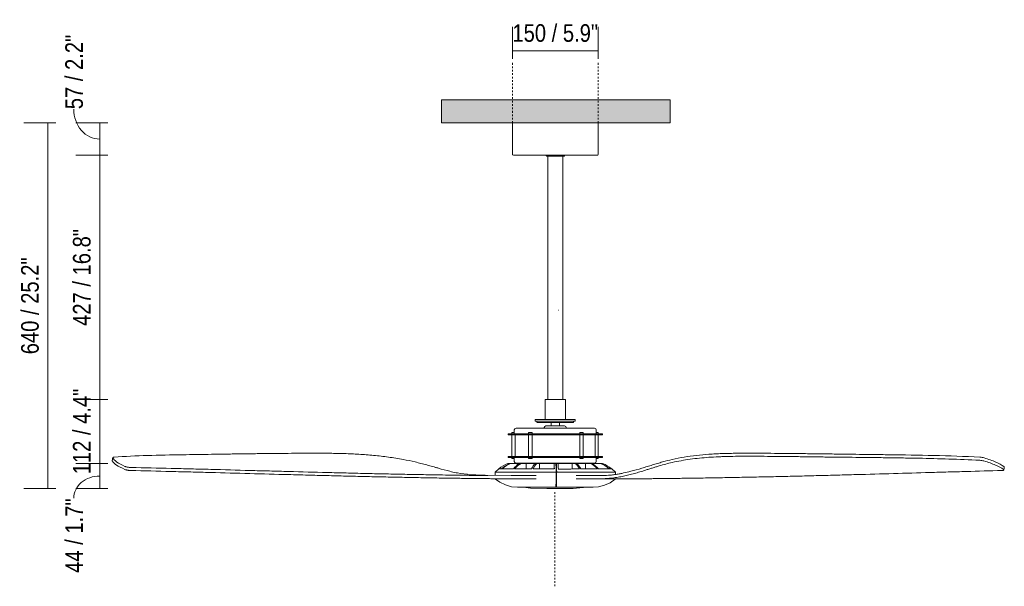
# Model space of a CAD drawing. Header units: millimetres. Extents: x 5657 to 11490, y -3219 to 7544.
# Tile 2 of 3: x 5657 to 7380, y 1189 to 2181. Entities that reach past the tile are written whole.
import ezdxf

# ---------------------------------------------------------------- set-up
doc = ezdxf.new("R2010")
doc.units = ezdxf.units.MM
doc.linetypes.add('Dash', pattern=[6, 3, -3])
doc.layers.add('A-ANNO-DIMS', color=7, linetype='Dash', lineweight=9, true_color=0xd2d2d2)
for name, color, linetype, lineweight in [('A-ANNO-DIMS-14', 7, 'Continuous', 9), ('A-CLNG', 7, 'Continuous', 9), ('E-LITE-EQPM', 7, 'Continuous', 20)]:
    doc.layers.add(name, color=color, linetype=linetype, lineweight=lineweight)
doc.styles.add('Arial Narrow', font='ARIALN.TTF', dxfattribs={"height": 30.8})
doc.dimstyles.new('FARO_-_2_2mm_Arial_Narrow_mm_Inch_Left', dxfattribs={"dimscale": 304.8, "dimtxt": 31.521674, "dimasz": 0, "dimexe": 0.137795, "dimexo": 0.0625, "dimgap": 0.022966, "dimtad": 1, "dimdec": 0, "dimzin": 0, "dimdsep": 46, "dimtxsty": 'Arial Narrow', "dimblk1": 'NONE', "dimblk2": 'NONE', "dimsah": 1, "dimcen": 0.09, "dimadec": 0, "dimazin": 0, "dimtfac": 1, "dimtdec": 4, "dimtix": 1, "dimtmove": 0, "dimatfit": 3, "dimfxl": 0.045932, "dimfxlon": 1, "dimtvp": 1, "dimtolj": 1, "dimtzin": 0, "dimarcsym": 2})
doc.dimstyles.new('FARO_-_2_2mm_Arial_Narrow_mm_Inch_Left_1', dxfattribs={"dimscale": 304.8, "dimtxt": 31.521674, "dimasz": 0, "dimexe": 0.137795, "dimexo": 0.0625, "dimgap": 0.022966, "dimtad": 1, "dimdec": 0, "dimzin": 0, "dimdsep": 46, "dimtxsty": 'Arial Narrow', "dimblk1": 'NONE', "dimblk2": 'NONE', "dimsah": 1, "dimcen": 0.09, "dimadec": 0, "dimazin": 0, "dimtfac": 1, "dimtdec": 4, "dimtix": 1, "dimtmove": 1, "dimatfit": 3, "dimfxl": 0.045932, "dimfxlon": 1, "dimtvp": 1, "dimtolj": 1, "dimtzin": 0, "dimarcsym": 2})

# ---------------------------------------------------------------- blocks, each defined once
blk = doc.blocks.new('33430 - 33430 JUST FAN Matt black_wood ceiling fan 178cm-495361-Alzado_PDF')
at = {"layer": 'E-LITE-EQPM'}
for p, q in [((6519, 2000), (6519, 1945.4)), ((6669.2, 1945.4), (6669.2, 2000)), ((6579.4, 1941.7), (6577.5, 1943.5)), ((6579.4, 1942), (6579.4, 1941.7)), ((6579.4, 1941.7), (6594.4, 1941.7)), ((6594.4, 1941.7), (6579.4, 1941.7)), ((6580.9, 1941.7), (6580.9, 1516)), ((6594.4, 1941.7), (6608.9, 1941.7)), ((6608.9, 1941.7), (6594.4, 1941.7)), ((6607.4, 1516), (6607.4, 1941.7)), ((6608.9, 1941.7), (6608.9, 1941.9)), ((6576.4, 1516), (6576.4, 1481)), ((6576.4, 1516), (6594.4, 1516)), ((6594.4, 1516), (6611.9, 1516)), ((6611.9, 1481), (6611.9, 1516)), ((6559.1, 1481), (6559.1, 1478)), ((6559.1, 1481), (6594.8, 1481)), ((6559.1, 1478), (6594.8, 1478)), ((6562.1, 1478), (6562.1, 1476)), ((6562.2, 1476), (6594.7, 1476)), ((6574.8, 1466.8), (6574.8, 1465.7)), ((6586.7, 1476), (6586.7, 1469.7)), ((6594.7, 1476), (6626.1, 1476)), ((6594.8, 1481), (6629.1, 1481)), ((6594.8, 1478), (6629.1, 1478)), ((6601.5, 1469.7), (6601.5, 1476)), ((6613.4, 1465.7), (6613.4, 1466.8)), ((6626.1, 1476), (6626.1, 1478)), ((6629.1, 1478), (6629.1, 1481)), ((6511.6, 1455.7), (6511.6, 1453.9)), ((6511.6, 1455.7), (6595.6, 1455.7)), ((6511.6, 1453.9), (6595.6, 1453.9)), ((6518.1, 1458.5), (6518.1, 1455.7)), ((6518.1, 1458.5), (6522.4, 1458.5)), ((6518.1, 1453.9), (6518.1, 1416.5)), ((6522.3, 1462.7), (6522.3, 1455.7)), ((6524.2, 1453.9), (6524.2, 1416.5)), ((6547.4, 1458.5), (6547.4, 1455.7)), ((6547.4, 1458.5), (6553.4, 1458.5)), ((6547.4, 1453.9), (6547.4, 1416.5)), ((6553.4, 1455.7), (6553.4, 1458.5)), ((6553.4, 1416.5), (6553.4, 1453.9)), ((6595.6, 1455.7), (6676.6, 1455.7)), ((6595.6, 1453.9), (6676.6, 1453.9)), ((6637, 1458.5), (6637, 1455.7)), ((6637, 1458.5), (6643, 1458.5)), ((6637, 1453.9), (6637, 1416.5)), ((6643, 1455.7), (6643, 1458.5)), ((6643, 1416.5), (6643, 1453.9)), ((6664, 1416.5), (6664, 1453.9)), ((6665.9, 1455.7), (6665.9, 1462.7)), ((6665.9, 1458.5), (6669.3, 1458.5)), ((6669.3, 1455.7), (6669.3, 1458.5)), ((6669.3, 1416.5), (6669.3, 1453.9)), ((6676.6, 1453.9), (6676.6, 1455.7)), ((6511.6, 1416.5), (6511.6, 1414.7)), ((6511.6, 1416.5), (6595.6, 1416.5)), ((6511.6, 1414.7), (6595.6, 1414.7)), ((6518.1, 1414.7), (6518.1, 1413)), ((6522.4, 1413), (6518.1, 1413)), ((6522.3, 1414.7), (6522.3, 1407.8)), ((6547.4, 1414.7), (6547.4, 1413)), ((6553.4, 1413), (6547.4, 1413)), ((6553.4, 1413), (6553.4, 1414.7)), ((6595.6, 1416.5), (6676.6, 1416.5)), ((6595.6, 1414.7), (6676.6, 1414.7)), ((6637, 1414.7), (6637, 1413)), ((6643, 1413), (6637, 1413)), ((6643, 1413), (6643, 1414.7)), ((6665.9, 1407.8), (6665.9, 1414.7)), ((6669.3, 1413), (6665.9, 1413)), ((6669.3, 1413), (6669.3, 1414.7)), ((6676.6, 1414.7), (6676.6, 1416.5)), ((6511.3, 1404.2), (6515.1, 1404.2)), ((6516, 1404.2), (6515.1, 1404.2)), ((6516, 1404.2), (6527.4, 1404.2)), ((6527.4, 1404.2), (6532.1, 1404.2)), ((6527.4, 1400.9), (6527.4, 1404.2)), ((6534.3, 1404.2), (6532.3, 1404.2)), ((6534.3, 1404.2), (6543.1, 1404.2)), ((6543.1, 1404.2), (6558.8, 1404.2)), ((6543.1, 1394.7), (6543.1, 1404.2)), ((6561.7, 1404.2), (6558.9, 1404.2)), ((6561.7, 1404.2), (6566.6, 1404.2)), ((6566.6, 1404.2), (6592, 1404.2)), ((6566.6, 1394.7), (6566.6, 1404.2)), ((6574.8, 1404.7), (6574.8, 1404.2)), ((6592, 1404.2), (6592.2, 1404.2)), ((6592, 1394.6), (6592, 1404.2)), ((6595.1, 1404.2), (6592.2, 1404.2)), ((6595.6, 1404.2), (6596.1, 1404.2)), ((6599.1, 1404.2), (6596.1, 1404.2)), ((6599.1, 1404.2), (6623.9, 1404.2)), ((6613.4, 1404.2), (6613.4, 1404.7)), ((6623.9, 1404.2), (6629.1, 1404.2)), ((6623.9, 1404.2), (6623.9, 1394.4)), ((6631.8, 1404.2), (6629.1, 1404.2)), ((6632, 1404.2), (6646.8, 1404.2)), ((6646.8, 1404.2), (6655.8, 1404.2)), ((6646.8, 1404.2), (6646.8, 1394.5)), ((6657.8, 1404.2), (6655.8, 1404.2)), ((6658, 1404.2), (6661.7, 1404.2)), ((6661.7, 1404.2), (6673.2, 1404.2)), ((6661.7, 1404.2), (6661.7, 1401.7)), ((6674.1, 1404.2), (6673.2, 1404.2)), ((6674.1, 1404.2), (6676.9, 1404.2)), ((6391.4, 1378.6), (6391, 1378.6)), ((6391.5, 1384), (6391.9, 1384)), ((6489.1, 1388.9), (6495.1, 1394.5)), ((6489.1, 1388.9), (6489.1, 1383)), ((6595.5, 1388.9), (6489.2, 1388.9)), ((6536.4, 1382.8), (6518.6, 1382.8)), ((6560.7, 1382.8), (6536.4, 1382.8)), ((6595.5, 1377.3), (6595.5, 1388.9)), ((6596.5, 1388.9), (6596.5, 1377.3)), ((6699.2, 1388.9), (6596.5, 1388.9)), ((6655.8, 1382.8), (6630.9, 1382.8)), ((6673.5, 1382.8), (6655.8, 1382.8)), ((6693.1, 1394.7), (6699.3, 1388.9)), ((6699.3, 1384.8), (6699.3, 1388.9)), ((6489.5, 1376.6), (6489.1, 1377.3)), ((6518.6, 1377.3), (6536.4, 1377.3)), ((6528.2, 1362.3), (6528.2, 1362.3)), ((6528.4, 1362.3), (6528.2, 1362.3)), ((6528.2, 1362.3), (6528.4, 1362.3)), ((6536.4, 1377.3), (6560.7, 1377.3)), ((6594.8, 1362.6), (6595.2, 1362.6)), ((6595.2, 1362.6), (6595.8, 1362.6)), ((6595.8, 1362.3), (6595.8, 1362.3)), ((6630.9, 1377.3), (6655.8, 1377.3)), ((6655.8, 1377.3), (6673.5, 1377.3)), ((6660.2, 1362.3), (6660.2, 1362.3)), ((6699.3, 1377.3), (6698.9, 1376.6)), ((6579.1, 1360), (6594.4, 1360)), ((6594.4, 1360), (6608.9, 1360))]:
    blk.add_line(p, q, dxfattribs=at)
at = {"layer": 'E-LITE-EQPM', "color": 251, "true_color": 0x636466}
blk.add_line((6519, 2000), (6669.2, 2000), dxfattribs=at)
at = {"layer": 'E-LITE-EQPM', "flags": 128}
for points in [[(6521, 1943.5), (6519.3, 1944.4), (6519, 1945.4)], [(6571.7, 1943.5), (6569.7, 1943.5), (6559, 1943.5), (6549.2, 1943.5), (6540.5, 1943.5), (6533.2, 1943.5), (6527.5, 1943.5), (6523.5, 1943.5), (6521.4, 1943.5), (6521, 1943.5)], [(6521, 1943.5), (6521.9, 1943.5), (6524.7, 1943.5), (6529.3, 1943.5), (6535.6, 1943.5), (6543.4, 1943.5), (6552.5, 1943.5), (6562.6, 1943.5), (6573.6, 1943.5), (6585.1, 1943.5), (6595.5, 1943.5)], [(6595.5, 1943.5), (6607.2, 1943.5), (6618.5, 1943.5), (6629.2, 1943.5), (6639.1, 1943.5), (6647.7, 1943.5), (6655, 1943.5), (6660.7, 1943.5), (6664.7, 1943.5), (6666.9, 1943.5), (6667.3, 1943.5)], [(6610.8, 1943.5), (6609.5, 1942.2), (6608.9, 1941.7)], [(6667.3, 1943.5), (6666.3, 1943.5), (6663.5, 1943.5), (6658.9, 1943.5), (6652.6, 1943.5), (6644.9, 1943.5), (6635.8, 1943.5), (6625.6, 1943.5), (6616.6, 1943.5)], [(6669.2, 1945.4), (6668.3, 1943.8), (6667.3, 1943.5)], [(6522.3, 1462.7), (6523.2, 1464.9), (6525.4, 1465.7)], [(6595.4, 1465.7), (6584, 1465.7), (6572.9, 1465.7), (6562.4, 1465.7), (6552.8, 1465.7), (6544.3, 1465.7), (6537.1, 1465.7), (6531.6, 1465.7), (6527.7, 1465.7), (6525.7, 1465.7), (6525.4, 1465.7)], [(6525.4, 1465.7), (6526.3, 1465.7), (6529.1, 1465.7), (6533.7, 1465.7), (6539.9, 1465.7), (6547.7, 1465.7), (6556.7, 1465.7), (6562.1, 1465.7)], [(6574.8, 1466.8), (6575.7, 1468.9), (6577.8, 1469.7)], [(6594.4, 1469.7), (6588.9, 1469.7), (6584.1, 1469.7), (6580.4, 1469.7), (6578.2, 1469.7), (6577.8, 1469.7)], [(6577.8, 1469.7), (6578.7, 1469.7), (6581.5, 1469.7), (6585.6, 1469.7), (6586.8, 1469.7)], [(6610.4, 1469.7), (6609.5, 1469.7), (6606.8, 1469.7), (6602.6, 1469.7), (6597.5, 1469.7), (6594.4, 1469.7)], [(6662.9, 1465.7), (6661.9, 1465.7), (6659.1, 1465.7), (6654.5, 1465.7), (6648.3, 1465.7), (6640.5, 1465.7), (6631.5, 1465.7), (6621.5, 1465.7), (6610.7, 1465.7), (6599.4, 1465.7), (6595.4, 1465.7)], [(6601.4, 1469.7), (6604.1, 1469.7), (6607.9, 1469.7), (6610, 1469.7), (6610.4, 1469.7)], [(6610.4, 1469.7), (6612.5, 1468.9), (6613.4, 1466.8)], [(6626.6, 1465.7), (6635.5, 1465.7), (6644, 1465.7), (6651.1, 1465.7), (6656.7, 1465.7), (6660.5, 1465.7), (6662.5, 1465.7), (6662.9, 1465.7)], [(6662.9, 1465.7), (6665, 1464.9), (6665.9, 1462.7)], [(5819.1, 1409.2), (5819.4, 1410.9), (5819.5, 1411.2), (5819.5, 1411.6), (5819.6, 1412), (5819.6, 1412.3), (5819.7, 1412.7), (5819.8, 1413.1), (5819.8, 1413.4), (5819.9, 1413.8), (5819.9, 1414.2)], [(6525.3, 1404.7), (6523.2, 1405.6), (6522.3, 1407.8)], [(6574.8, 1404.7), (6570.5, 1404.7), (6560.2, 1404.7), (6550.8, 1404.7), (6542.5, 1404.7), (6535.7, 1404.7), (6530.5, 1404.7), (6527.1, 1404.7), (6525.5, 1404.7), (6525.3, 1404.7)], [(6525.3, 1404.7), (6526.3, 1404.7), (6529.1, 1404.7), (6533.7, 1404.7), (6539.9, 1404.7), (6547.7, 1404.7), (6556.7, 1404.7), (6566.7, 1404.7), (6577.5, 1404.7), (6588.8, 1404.7), (6595.4, 1404.7)], [(6595.4, 1404.7), (6606.7, 1404.7), (6617.7, 1404.7), (6628, 1404.7), (6637.5, 1404.7), (6645.7, 1404.7), (6652.5, 1404.7), (6657.7, 1404.7), (6661.1, 1404.7), (6662.8, 1404.7), (6662.9, 1404.7)], [(6662.9, 1404.7), (6661.9, 1404.7), (6659.1, 1404.7), (6654.5, 1404.7), (6648.3, 1404.7), (6640.6, 1404.7), (6631.5, 1404.7), (6621.5, 1404.7), (6613.4, 1404.7)], [(6665.9, 1407.8), (6665, 1405.6), (6662.9, 1404.7)], [(7378.9, 1392.7), (7378.9, 1393.1), (7379, 1393.5), (7379, 1393.8), (7379.1, 1394.2), (7379.1, 1394.6), (7379.2, 1394.9), (7379.2, 1395.3), (7379.3, 1395.7), (7379.3, 1396), (7379.7, 1398.1)], [(6517.2, 1382.8), (6471.7, 1383.4), (6455.1, 1384.2), (6440.8, 1385.3), (6428.4, 1386.7), (6423.2, 1387.4), (6420.4, 1387.8)], [(6528.2, 1362.3), (6517.4, 1363.4), (6506.9, 1366.4), (6497.2, 1371.1), (6489.5, 1376.6)], [(6528.6, 1362.3), (6529.1, 1362.3), (6531.9, 1362.3), (6536.5, 1362.3), (6542.7, 1362.3), (6550.4, 1362.3), (6559.4, 1362.3), (6569.3, 1362.3), (6579.9, 1362.3), (6591, 1362.3), (6594.8, 1362.3)], [(6579.1, 1360), (6550.9, 1361.1), (6538.3, 1362.3)], [(6596.5, 1376.6), (6596.3, 1368.9), (6596, 1364.1), (6595.8, 1362.3)], [(6595.8, 1362.3), (6606.8, 1362.3), (6617.6, 1362.3), (6627.6, 1362.3), (6636.7, 1362.3), (6644.6, 1362.3), (6651.1, 1362.3), (6655.9, 1362.3), (6659, 1362.3), (6660.2, 1362.3), (6660.2, 1362.3)], [(6649.2, 1362.3), (6625.3, 1360.4), (6609.1, 1360)], [(6698.9, 1376.6), (6690, 1370.4), (6680.1, 1365.9), (6669.6, 1363.1), (6660.2, 1362.3)]]:
    blk.add_lwpolyline(points, dxfattribs=at)
at = {"layer": 'E-LITE-EQPM'}
for centre, major_axis, ratio, start_param, end_param in [((6534.9, 1346.9), (0, 62), 0.99763, 0.391648, 0.694627), ((6537.4, 1346.9), (0, 62), 0.945209, 0.391571, 0.692574), ((6538.4, 1346.9), (0, 62), 0.945209, 0.391635, 0.692389), ((6549.6, 1346.9), (0, 62), 0.730705, 0.3916, 0.690382), ((6551.6, 1346.9), (0, 62), 0.730705, 0.391615, 0.69034), ((6568.6, 1346.9), (0, 62), 0.405868, 0.391624, 0.690845), ((6571.3, 1346.9), (0, 62), 0.405868, 0.391589, 0.690947), ((6591.9, 1346.9), (0, 62), 0.013641, 5.589426, 5.891689), ((6594.7, 1346.9), (0, 62), 0.018403, 5.455195, 5.891516), ((6595.7, 1346.9), (0, 62), 0.018403, 5.455196, 5.891517), ((6598.7, 1346.9), (0, 62), 0.018403, 5.580779, 5.891727), ((6618.7, 1346.9), (0, 62), 0.439225, 5.586286, 5.891639), ((6621.4, 1346.9), (0, 62), 0.439225, 5.586578, 5.891537), ((6638, 1346.9), (0, 62), 0.755333, 5.590611, 5.891614), ((6639.9, 1346.9), (0, 62), 0.755333, 5.590796, 5.89155), ((6650.6, 1346.9), (0, 62), 0.956582, 5.592803, 5.891585), ((6651.4, 1346.9), (0, 62), 0.956582, 5.592845, 5.891571), ((6653.4, 1346.9), (0, 62), 0.994422, 5.59285, 5.891561), ((6594.8, 1424.5), (0, 62.3), 0.018403, 3.159058, 3.833918), ((6594.8, 1363.2), (0, 0.979), 0.018403, 3.141578, 3.159058), ((6595.5, 1377.3), (0, 0.962), 0.018403, 3.833918, 4.712389), ((6596.5, 1377.3), (0, 0.962), 0.018403, 3.833916, 4.712389)]:
    blk.add_ellipse(centre, major_axis=major_axis, ratio=ratio, start_param=start_param, end_param=end_param, dxfattribs=at)
for points in [[(5822.3, 1415.1), (5821.4, 1415), (5820.1, 1414.7), (5819.8, 1414.2), (5820, 1413.8)], [(5820, 1413.8), (5821.1, 1411.5), (5825.9, 1406.6), (5835.5, 1401.5), (5841.3, 1399)], [(7337, 1415.1), (7338.4, 1415), (7341, 1414.7), (7343.3, 1414.2), (7344.4, 1413.8)], [(7344.4, 1413.8), (7352, 1411.5), (7365.7, 1406.6), (7375.2, 1401.5), (7379, 1398.8)], [(5819.1, 1408.9), (5819.1, 1409), (5819.1, 1409.1), (5819.1, 1409.2)], [(6626.5, 1404.3), (6627.2, 1404.4), (6627.9, 1404.6), (6628.6, 1404.7)], [(6628.6, 1404.7), (6627.9, 1404.6), (6627.2, 1404.4), (6626.5, 1404.3)], [(6650.3, 1404.3), (6650.4, 1404.4), (6650.5, 1404.6), (6650.6, 1404.8)], [(6654, 1404.6), (6653.9, 1404.5), (6653.8, 1404.4), (6653.7, 1404.3)], [(6655.6, 1404.8), (6655.5, 1404.6), (6655.3, 1404.5), (6655.1, 1404.3)], [(7344, 1408.5), (7342.9, 1408.8), (7340.6, 1409.4), (7338, 1409.6), (7336.6, 1409.7)], [(7378.2, 1393.7), (7374.7, 1396.2), (7365.3, 1401.3), (7351.6, 1406.2), (7344, 1408.5)], [(6500, 1394.7), (6498.7, 1394.6), (6496.7, 1394.6), (6495.1, 1394.6), (6495, 1394.5), (6495.2, 1394.5)], [(6520.7, 1394.7), (6517.8, 1394.7), (6512.5, 1394.7), (6505.9, 1394.7), (6502.4, 1394.7), (6501, 1394.7)], [(6517.2, 1382.8), (6517.7, 1382.8), (6518.2, 1382.8), (6518.6, 1382.8)], [(6552.5, 1394.7), (6548.8, 1394.7), (6541.6, 1394.7), (6531.6, 1394.7), (6525.6, 1394.7), (6522.8, 1394.7)], [(6592.4, 1394.6), (6588.2, 1394.6), (6579.7, 1394.7), (6567.2, 1394.7), (6559.2, 1394.7), (6555.3, 1394.7)], [(6636.2, 1394.5), (6632.4, 1394.5), (6624.5, 1394.4), (6612.1, 1394.3), (6603.6, 1394.3), (6599.4, 1394.3)], [(6667.9, 1394.7), (6665.1, 1394.6), (6659.3, 1394.6), (6649.6, 1394.6), (6642.5, 1394.5), (6638.9, 1394.5)], [(6688.3, 1394.7), (6687, 1394.7), (6683.9, 1394.7), (6677.7, 1394.7), (6672.6, 1394.7), (6669.8, 1394.7)], [(6515.3, 1377.3), (6515.9, 1377.3), (6516.6, 1377.3), (6517.2, 1377.3)], [(6518.6, 1377.3), (6518.2, 1377.3), (6517.7, 1377.3), (6517.2, 1377.3)], [(6673.5, 1377.3), (6678.8, 1377.3), (6683.8, 1377.3), (6688.4, 1377.3)], [(6673.5, 1377.3), (6678.8, 1377.3), (6683.8, 1377.3), (6688.4, 1377.3)], [(6688.4, 1377.3), (6693.1, 1377.3), (6697.4, 1377.3), (6701.4, 1377.3)], [(6688.4, 1377.3), (6693.1, 1377.3), (6697.4, 1377.3), (6701.4, 1377.3)], [(6701.4, 1377.3), (6705.3, 1377.3), (6708.9, 1377.3), (6712, 1377.3)], [(6701.4, 1377.3), (6705.3, 1377.3), (6708.9, 1377.3), (6712, 1377.3)], [(6712, 1377.3), (6715.2, 1377.3), (6717.9, 1377.3), (6720.2, 1377.3)], [(6712, 1377.3), (6715.2, 1377.3), (6717.9, 1377.3), (6720.2, 1377.3)], [(6720.2, 1377.3), (6722.5, 1377.3), (6724.4, 1377.3), (6725.8, 1377.3)], [(6720.2, 1377.3), (6722.5, 1377.3), (6724.4, 1377.3), (6725.8, 1377.3)], [(6725.8, 1377.3), (6726.4, 1377.3), (6727, 1377.3), (6742.2, 1377.4)], [(6725.8, 1377.3), (6726.4, 1377.3), (6727, 1377.3), (6727.4, 1377.3)]]:
    blk.add_open_spline(points, degree=3, dxfattribs=at)
for points, knots in [([(6328, 1411.1), (6319.4, 1412.7), (6302.2, 1415.4), (6276.3, 1418.3), (6254.8, 1420), (6237.8, 1420.9), (6225.2, 1421.4), (6212.6, 1421.7), (6200, 1421.9), (6187.5, 1422.1), (6175.3, 1422.1), (6163.1, 1422.1), (6146.9, 1422), (6126.5, 1421.8), (6106.5, 1421.6), (6090.6, 1421.4), (6078.6, 1421.3), (6066.8, 1421.2), (6055.1, 1421), (6043.5, 1420.8), (6031.9, 1420.7), (6020.4, 1420.5), (6005.3, 1420.3), (5986.8, 1420), (5964.7, 1419.7), (5928.8, 1419.2), (5880.2, 1418.3), (5841.2, 1416.4), (5822.3, 1415.1)], [0, 0, 0, 0, 0.045455, 0.090909, 0.136364, 0.159091, 0.181818, 0.204545, 0.227273, 0.25, 0.272727, 0.295455, 0.318182, 0.363636, 0.409091, 0.431818, 0.454545, 0.477273, 0.5, 0.522727, 0.545455, 0.568182, 0.590909, 0.636364, 0.681818, 0.727273, 0.863636, 1, 1, 1, 1]), ([(7336.6, 1409.7), (7318.6, 1410.6), (7282.8, 1412), (7238.5, 1413.1), (7203.5, 1413.7), (7177.4, 1414.1), (7151.6, 1414.4), (7125.9, 1414.7), (7104.9, 1414.9), (7088.1, 1415.1), (7075.4, 1415.3), (7062.8, 1415.4), (7050.4, 1415.6), (7038, 1415.8), (7025.7, 1415.9), (7013.4, 1416.1), (6997.2, 1416.2), (6977.3, 1416.4), (6957.5, 1416.6), (6942, 1416.7), (6931.5, 1416.7), (6922, 1416.7), (6910.6, 1416.6), (6899.1, 1416.5), (6887.8, 1416.1), (6876.7, 1415.7), (6857.2, 1414.6), (6829.9, 1411.9), (6808.9, 1408.1), (6798.6, 1405.8)], [0, 0, 0, 0, 0.090909, 0.181818, 0.227273, 0.272727, 0.318182, 0.363636, 0.409091, 0.431818, 0.454545, 0.477273, 0.5, 0.522727, 0.545455, 0.568182, 0.590909, 0.636364, 0.681818, 0.704545, 0.727273, 0.744318, 0.761364, 0.795455, 0.8125, 0.829545, 0.863636, 0.931818, 1, 1, 1, 1]), ([(6798.7, 1411.1), (6805.6, 1412.7), (6819.5, 1415.4), (6841, 1418.3), (6859.3, 1420), (6874.1, 1420.9), (6885.2, 1421.4), (6896.5, 1421.7), (6907.9, 1421.9), (6919.4, 1422.1), (6930.7, 1422.1), (6942.1, 1422.1), (6957.6, 1422), (6977.4, 1421.8), (6997.4, 1421.6), (7013.6, 1421.4), (7025.8, 1421.3), (7038.2, 1421.2), (7050.6, 1421), (7063, 1420.8), (7075.6, 1420.7), (7088.3, 1420.5), (7105.1, 1420.3), (7126.1, 1420), (7151.8, 1419.7), (7194.9, 1419.2), (7256.3, 1418.3), (7310, 1416.4), (7337, 1415.1)], [0, 0, 0, 0, 0.045455, 0.090909, 0.136364, 0.159091, 0.181818, 0.204545, 0.227273, 0.25, 0.272727, 0.295455, 0.318182, 0.363636, 0.409091, 0.431818, 0.454545, 0.477273, 0.5, 0.522727, 0.545455, 0.568182, 0.590909, 0.636364, 0.681818, 0.727273, 0.863636, 1, 1, 1, 1]), ([(5840.9, 1393.7), (5835, 1396.2), (5825.9, 1401), (5821.1, 1405.6), (5819.1, 1408.9)], [0, 0, 0, 0, 0.5, 0.9416701, 0.9416701, 0.9416701, 0.9416701]), ([(5841.3, 1399), (5841.8, 1398.8), (5842.9, 1398.4), (5844.8, 1397.9), (5846.7, 1397.5), (5849.1, 1397.2), (5850.9, 1397), (5852, 1397)], [0, 0, 0, 0, 0.2, 0.4, 0.55, 0.7, 1, 1, 1, 1]), ([(5852, 1397), (5875.4, 1396.5), (5910.5, 1395.7), (5956.8, 1394.6), (6002.9, 1393.4), (6048.6, 1392.1), (6094, 1390.9), (6139.2, 1389.7), (6178.3, 1388.6), (6211.7, 1387.8), (6228.2, 1387.4), (6244.8, 1387), (6261.3, 1386.6), (6277.8, 1386.2), (6299.6, 1385.7), (6326.9, 1385.2), (6359.5, 1384.5), (6380.9, 1384.2), (6391.5, 1384)], [0, 0, 0, 0, 0.125, 0.1875, 0.25, 0.375, 0.4375, 0.5, 0.625, 0.65625, 0.6875, 0.71875, 0.75, 0.78125, 0.8125, 0.875, 0.9375, 1, 1, 1, 1]), ([(6420.4, 1387.8), (6416.8, 1388.6), (6407.1, 1390.9), (6394.7, 1394.4), (6384.5, 1397.2), (6377.8, 1399.1), (6369.3, 1401.5), (6359.1, 1404.2), (6345.4, 1407.6), (6334.9, 1409.8), (6328, 1411.1)], [0.3188523, 0.3188523, 0.3188523, 0.3188523, 0.4, 0.55, 0.5875, 0.625, 0.7, 0.775, 0.85, 1, 1, 1, 1]), ([(6673.5, 1382.8), (6678.1, 1382.8), (6685.1, 1383.1), (6694.1, 1384), (6700.8, 1385), (6707.4, 1386.1), (6715.7, 1387.8), (6728.1, 1390.7), (6740.9, 1394.4), (6750.3, 1397.2), (6756.4, 1399.1), (6764, 1401.5), (6773, 1404.2), (6784.7, 1407.6), (6793.3, 1409.8), (6798.7, 1411.1)], [0, 0, 0, 0, 0.1, 0.15, 0.2, 0.25, 0.3, 0.4, 0.55, 0.5875, 0.625, 0.7, 0.775, 0.85, 1, 1, 1, 1]), ([(6798.6, 1405.8), (6794.9, 1404.9), (6787.4, 1403.1), (6777.8, 1400.3), (6769.9, 1398), (6763.9, 1396.1), (6757.8, 1394.2), (6750.7, 1392), (6742.3, 1389.4), (6732.5, 1386.5), (6722.9, 1384), (6713.6, 1381.8), (6704.2, 1380), (6694.1, 1378.5), (6683.9, 1377.6), (6677, 1377.3), (6673.5, 1377.3)], [0, 0, 0, 0, 0.1, 0.2, 0.25, 0.3, 0.35, 0.4, 0.475, 0.55, 0.625, 0.7, 0.775, 0.85, 0.925, 1, 1, 1, 1]), ([(7379, 1398.8), (7379.3, 1398.6), (7379.6, 1398.3), (7379.7, 1398.1), (7379.7, 1398.1)], [0, 0, 0, 0, 0.2, 0.2430733, 0.2430733, 0.2430733, 0.2430733]), ([(5851.6, 1391.7), (5850.8, 1391.7), (5849.7, 1391.7), (5848.1, 1391.9), (5846.7, 1392.1), (5845.4, 1392.3), (5844.3, 1392.6), (5842.7, 1393), (5841.6, 1393.3), (5840.9, 1393.7)], [0, 0, 0, 0, 0.2, 0.3, 0.4, 0.55, 0.625, 0.7, 1, 1, 1, 1]), ([(6391, 1378.6), (6380.4, 1378.8), (6358.9, 1379.2), (6326.3, 1379.8), (6299.1, 1380.4), (6277.3, 1380.8), (6260.8, 1381.2), (6244.3, 1381.6), (6227.7, 1382), (6211.2, 1382.4), (6188.9, 1383), (6161.1, 1383.7), (6116.2, 1384.9), (6059.7, 1386.4), (6002.5, 1388), (5956.4, 1389.2), (5910.1, 1390.3), (5874.9, 1391.2), (5851.6, 1391.7)], [0, 0, 0, 0, 0.0625, 0.125, 0.1875, 0.21875, 0.25, 0.28125, 0.3125, 0.34375, 0.375, 0.4375, 0.5, 0.625, 0.75, 0.8125, 0.875, 1, 1, 1, 1]), ([(6515.3, 1377.3), (6507.6, 1377.3), (6500, 1377.4), (6492.4, 1377.4), (6490.5, 1377.4), (6485.1, 1377.4), (6476.2, 1377.5), (6465.3, 1377.6), (6454.2, 1377.7), (6443.1, 1377.8), (6432.4, 1378), (6422, 1378.1), (6408.2, 1378.4), (6398.1, 1378.5), (6391.4, 1378.6)], [0.0258174, 0.0258174, 0.0258174, 0.0258174, 0.2057639, 0.2057639, 0.2057639, 0.25, 0.3333333, 0.4166667, 0.5, 0.5833333, 0.6666667, 0.75, 0.8333333, 1, 1, 1, 1]), ([(6391.9, 1384), (6398.6, 1383.9), (6408.8, 1383.7), (6422.5, 1383.6), (6432.9, 1383.4), (6443.5, 1383.3), (6454.3, 1383.2), (6465.2, 1383.1), (6472.4, 1383), (6475.9, 1383)], [0, 0, 0, 0, 0.1666667, 0.25, 0.3333333, 0.4166667, 0.5, 0.5833333, 0.6666667, 0.6666667, 0.6666667, 0.6666667]), ([(6693.1, 1394.7), (6693.1, 1394.7), (6693, 1394.7), (6692.1, 1394.7), (6690.3, 1394.7), (6689.2, 1394.7)], [-0.7561328, -0.7561328, -0.7561328, -0.7561328, -0.6666667, -0.3333333, 0, 0, 0, 0]), ([(6742.2, 1377.4), (6744.1, 1377.4), (6749.3, 1377.4), (6757.8, 1377.4), (6767.7, 1377.5), (6778, 1377.6), (6788.7, 1377.7), (6799.5, 1377.8), (6810.1, 1378), (6820.6, 1378.1), (6834.6, 1378.4), (6845.2, 1378.5), (6852.3, 1378.6)], [0.1171678, 0.1171678, 0.1171678, 0.1171678, 0.1666667, 0.25, 0.3333333, 0.4166667, 0.5, 0.5833333, 0.6666667, 0.75, 0.8333333, 1, 1, 1, 1]), ([(6852.7, 1378.6), (6864, 1378.8), (6886.7, 1379.2), (6920.8, 1379.8), (6949, 1380.4), (6971.4, 1380.8), (6988.2, 1381.2), (7005, 1381.6), (7021.7, 1382), (7038.3, 1382.4), (7060.4, 1383), (7087.9, 1383.7), (7131.7, 1384.9), (7185.9, 1386.4), (7239.3, 1388), (7281.6, 1389.2), (7323.5, 1390.3), (7354.7, 1391.2), (7375.2, 1391.7)], [0, 0, 0, 0, 0.0625, 0.125, 0.1875, 0.21875, 0.25, 0.28125, 0.3125, 0.34375, 0.375, 0.4375, 0.5, 0.625, 0.75, 0.8125, 0.875, 1, 1, 1, 1]), ([(7375.2, 1391.7), (7375.9, 1391.7), (7376.7, 1391.7), (7377.6, 1391.9), (7378.3, 1392.1), (7378.6, 1392.3), (7378.8, 1392.6), (7378.9, 1393), (7378.7, 1393.3), (7378.2, 1393.7)], [0, 0, 0, 0, 0.2, 0.3, 0.4, 0.55, 0.625, 0.7, 1, 1, 1, 1])]:
    blk.add_open_spline(points, degree=3, knots=knots, dxfattribs=at)
blk = doc.blocks.new('DIMBLOCK1-Alzado_PDF')
at = {"layer": 'A-ANNO-DIMS-14', "color": 251, "true_color": 0x5b5b5b, "transparency": 16777216}
for p, q in [((5720.4, 2000), (5664.4, 2000)), ((5706.4, 1360), (5706.4, 2000)), ((5706.4, 2000), (5720.4, 2000)), ((5720.4, 1360), (5664.4, 1360)), ((5706.4, 1360), (5720.4, 1360))]:
    blk.add_line(p, q, dxfattribs=at)
at = {"layer": 'A-ANNO-DIMS-14', "color": 0, "transparency": 16777216, "insert": (5659.6, 1595.2), "char_height": 30.8, "width": 203.54, "attachment_point": 1, "rotation": 90, "line_spacing_factor": 0.974696, "style": 'Arial Narrow'}
blk.add_mtext('640 / 25.2"', dxfattribs=at)
blk = doc.blocks.new('_None')
blk = doc.blocks.new('DIMBLOCK2-Alzado_PDF')
at = {"layer": 'A-ANNO-DIMS-14', "color": 251, "true_color": 0x5b5b5b, "transparency": 16777216}
for p, q in [((5811, 1404.2), (5755, 1404.2)), ((5797, 1360), (5797, 1404.2)), ((5797, 1404.2), (5811, 1404.2)), ((5811, 1360), (5755, 1360)), ((5797, 1360), (5811, 1360))]:
    blk.add_line(p, q, dxfattribs=at)
blk.add_ellipse((5797, 1343.2), major_axis=(45.4, 0), ratio=0.857573, start_param=1.570796, end_param=3.141593, dxfattribs=at)
at = {"layer": 'A-ANNO-DIMS-14', "color": 0, "transparency": 16777216, "insert": (5736.8, 1212.6), "char_height": 30.8, "width": 156.708, "attachment_point": 1, "rotation": 90, "line_spacing_factor": 0.974696, "style": 'Arial Narrow'}
blk.add_mtext('44 / 1.7"', dxfattribs=at)
blk = doc.blocks.new('DIMBLOCK3-Alzado_PDF')
at = {"layer": 'A-ANNO-DIMS-14', "color": 251, "true_color": 0x5b5b5b, "transparency": 16777216}
for p, q in [((5811, 1516), (5755, 1516)), ((5797, 1404.2), (5797, 1516)), ((5797, 1516), (5811, 1516)), ((5811, 1404.2), (5755, 1404.2)), ((5797, 1404.2), (5811, 1404.2))]:
    blk.add_line(p, q, dxfattribs=at)
at = {"layer": 'A-ANNO-DIMS-14', "color": 0, "transparency": 16777216, "insert": (5750.2, 1385.1), "char_height": 30.8, "width": 180.124, "attachment_point": 1, "rotation": 90, "line_spacing_factor": 0.974696, "style": 'Arial Narrow'}
blk.add_mtext('112 / 4.4"', dxfattribs=at)
blk = doc.blocks.new('DIMBLOCK4-Alzado_PDF')
at = {"layer": 'A-ANNO-DIMS-14', "color": 251, "true_color": 0x5b5b5b, "transparency": 16777216}
for p, q in [((5811, 1943.5), (5755, 1943.5)), ((5797, 1516), (5797, 1943.5)), ((5797, 1943.5), (5811, 1943.5)), ((5811, 1516), (5755, 1516)), ((5797, 1516), (5811, 1516))]:
    blk.add_line(p, q, dxfattribs=at)
at = {"layer": 'A-ANNO-DIMS-14', "color": 0, "transparency": 16777216, "insert": (5750.2, 1644.9), "char_height": 30.8, "width": 203.54, "attachment_point": 1, "rotation": 90, "line_spacing_factor": 0.974696, "style": 'Arial Narrow'}
blk.add_mtext('427 / 16.8"', dxfattribs=at)
blk = doc.blocks.new('DIMBLOCK5-Alzado_PDF')
at = {"layer": 'A-ANNO-DIMS-14', "color": 251, "true_color": 0x5b5b5b, "transparency": 16777216}
for p, q in [((5811, 2000), (5755, 2000)), ((5797, 1943.5), (5797, 2000)), ((5797, 2000), (5811, 2000)), ((5811, 1943.5), (5755, 1943.5)), ((5797, 1943.5), (5811, 1943.5))]:
    blk.add_line(p, q, dxfattribs=at)
blk.add_ellipse((5797, 2024.1), major_axis=(0, 52.3), ratio=0.867115, start_param=1.570796, end_param=3.141593, dxfattribs=at)
at = {"layer": 'A-ANNO-DIMS-14', "color": 0, "transparency": 16777216, "insert": (5736.8, 2024.1), "char_height": 30.8, "width": 156.708, "attachment_point": 1, "rotation": 90, "line_spacing_factor": 0.974696, "style": 'Arial Narrow'}
blk.add_mtext('57 / 2.2"', dxfattribs=at)
blk = doc.blocks.new('DIMBLOCK6-Alzado_PDF')
at = {"layer": 'A-ANNO-DIMS-14', "color": 251, "true_color": 0x5b5b5b, "transparency": 16777216}
for p, q in [((6519, 2112.1), (6519, 2168.1)), ((6669.2, 2112.1), (6669.2, 2168.1)), ((6519, 2126.1), (6669.2, 2126.1)), ((6519, 2126.1), (6519, 2112.1)), ((6669.2, 2126.1), (6669.2, 2112.1))]:
    blk.add_line(p, q, dxfattribs=at)
at = {"layer": 'A-ANNO-DIMS-14', "color": 0, "transparency": 16777216, "insert": (6519.1, 2172.9), "char_height": 30.8, "width": 180.124, "attachment_point": 1, "line_spacing_factor": 0.974696, "style": 'Arial Narrow'}
blk.add_mtext('150 / 5.9"', dxfattribs=at)

msp = doc.modelspace()

# ---------------------------------------------------------------- hatches: boundary and pattern name
at = {"layer": 'A-CLNG', "true_color": 0xe8e8e8}
msp.add_hatch(color=254, dxfattribs=at).paths.add_polyline_path([(6604.2, 2000), (6795, 2000), (6795, 2040.5), (6395, 2040.5), (6395, 2000), (6598, 2000)], flags=0)

# ---------------------------------------------------------------- linework, layer by layer
at = {"layer": 'A-ANNO-DIMS'}
for p, q in [((6519, 2000), (6519, 2108)), ((6669.2, 2000), (6669.2, 2108)), ((6593.5, 1354), (6593.5, 1189.1))]:
    msp.add_line(p, q, dxfattribs=at)
at = {"layer": 'A-CLNG'}
for p, q in [((6395, 2040.5), (6795, 2040.5)), ((6395, 2000), (6395, 2040.5)), ((6795, 2040.5), (6795, 2000)), ((6795, 2000), (6395, 2000))]:
    msp.add_line(p, q, dxfattribs=at)
at = {"layer": 'E-LITE-EQPM'}
msp.add_line((6599, 1672.6), (6599.8, 1672.6), dxfattribs=at)

# ---------------------------------------------------------------- block references
msp.add_blockref('33430 - 33430 JUST FAN Matt black_wood ceiling fan 178cm-495361-Alzado_PDF', (0, 0), dxfattribs=at)

# ---------------------------------------------------------------- dimensions: what is measured, and where the dimension line sits
at = {"layer": 'A-ANNO-DIMS', "color": 251, "linetype": 'Continuous', "true_color": 0x5b5b5b}
for base, p1, p2, override, picture, middle in [((5796.9788805, 2000), (5810.9788805, 1943.5), (5810.9788805, 2000), {"dimpost": '<>', "dimfxl": 56.5}, 'DIMBLOCK5-Alzado_PDF', (5757.3379988, 2102.4443606)), ((5797, 1404.2), (5811, 1360), (5811, 1404.2), {"dimpost": '<>', "dimfxl": 44.247883}, 'DIMBLOCK2-Alzado_PDF', (5757.3, 1291))]:
    dim = msp.add_linear_dim(base=base, p1=p1, p2=p2, angle=90, dimstyle='FARO_-_2_2mm_Arial_Narrow_mm_Inch_Left_1', override=override, dxfattribs=at)
    dim.commit()
    dim.dimension.update_dxf_attribs({"geometry": picture, "text_midpoint": middle, "dimtype": 160, "text_rotation": 90})
dim = msp.add_linear_dim(base=(6669.2, 2126.1), p1=(6519, 2112.1), p2=(6669.2, 2112.1), dimstyle='FARO_-_2_2mm_Arial_Narrow_mm_Inch_Left', override={"dimpost": '<>', "dimfxl": 150.200005}, dxfattribs=at)
dim.commit()
dim.dimension.update_dxf_attribs({"geometry": 'DIMBLOCK6-Alzado_PDF', "text_midpoint": (6594.1, 2153)})
for base, p1, p2, override, picture, middle in [((5706.4, 2000), (5720.4, 1360), (5720.4, 2000), {"dimpost": '<>', "dimfxl": 640}, 'DIMBLOCK1-Alzado_PDF', (5679.5, 1680)), ((5796.9789, 1943.5), (5810.9789, 1516.0008), (5810.9789, 1943.5), {"dimpost": '<>', "dimfxl": 427.499207}, 'DIMBLOCK4-Alzado_PDF', (5770.0408, 1729.7504)), ((5797, 1516), (5811, 1404.2), (5811, 1516), {"dimpost": '<>', "dimfxl": 111.75291}, 'DIMBLOCK3-Alzado_PDF', (5770, 1460.1))]:
    dim = msp.add_linear_dim(base=base, p1=p1, p2=p2, angle=90, dimstyle='FARO_-_2_2mm_Arial_Narrow_mm_Inch_Left', override=override, dxfattribs=at)
    dim.commit()
    dim.dimension.update_dxf_attribs({"geometry": picture, "text_midpoint": middle})

doc.saveas('drawing.dxf')
